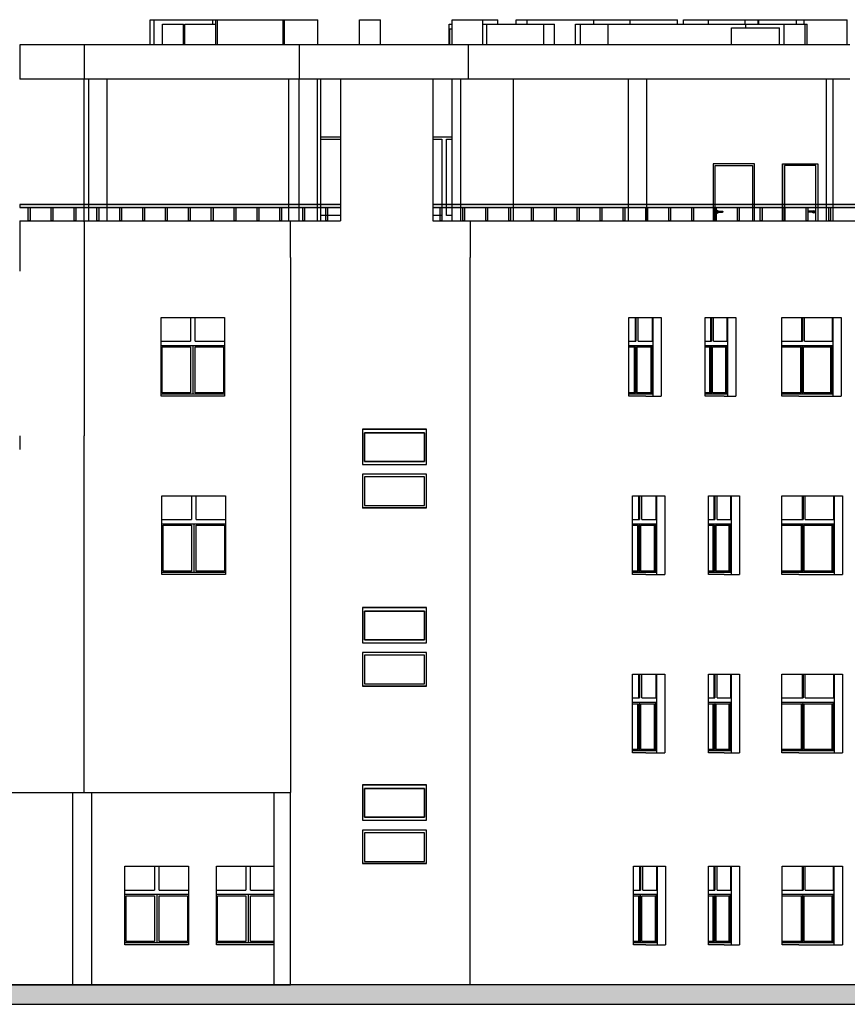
# Model space of a CAD drawing. Header units: millimetres. Extents: x -175445 to -20415, y -559200 to 231527.
# Tile 8 of 256: x -114693 to -96603, y -436860 to -415332. Entities that reach past the tile are written whole.
import ezdxf

# ---------------------------------------------------------------- set-up
doc = ezdxf.new("R2010")
doc.units = ezdxf.units.MM
doc.header["$MEASUREMENT"] = 0
for name, color, linetype in [('Linia', 7, 'Continuous'), ('Polilinia', 7, 'Continuous'), ('Wypełnienie', 7, 'Continuous')]:
    doc.layers.add(name, color=color, linetype=linetype)

msp = doc.modelspace()

# ---------------------------------------------------------------- hatches: boundary and pattern name
at = {"layer": 'Wypełnienie', "linetype": 'Continuous', "lineweight": 0}
h = msp.add_hatch(color=255, dxfattribs=at)
h.paths.add_polyline_path([(-84963.061, -419372.708), (-84963.061, -419441.602), (-105463.346, -419441.602), (-105463.346, -419372.708)])
h.paths.add_polyline_path([(-108182.547, -419372.708), (-108182.547, -419441.602), (-114691.112, -419441.602), (-114691.112, -419372.708)])
h.paths.add_polyline_path([(-107683.425, -419372.708), (-107683.425, -419441.602), (-108182.547, -419441.602), (-108182.547, -419372.708)])
h.paths.add_polyline_path([(-105663.425, -419372.708), (-105663.425, -419441.602), (-105463.346, -419441.602), (-105463.346, -419372.708)])
for points in [[(-114504.777, -419441.602), (-114467.198, -419441.602), (-114467.198, -419732.102), (-114504.777, -419732.102)], [(-114004.777, -419441.602), (-113967.198, -419441.602), (-113967.198, -419732.102), (-114004.777, -419732.102)], [(-113504.777, -419441.602), (-113467.198, -419441.602), (-113467.198, -419732.102), (-113504.777, -419732.102)], [(-113004.777, -419441.602), (-112967.198, -419441.602), (-112967.198, -419732.102), (-113004.777, -419732.102)], [(-112504.777, -419441.602), (-112467.198, -419441.602), (-112467.198, -419732.102), (-112504.777, -419732.102)], [(-112004.777, -419441.602), (-111967.198, -419441.602), (-111967.198, -419732.102), (-112004.777, -419732.102)], [(-111504.777, -419441.602), (-111467.198, -419441.602), (-111467.198, -419732.102), (-111504.777, -419732.102)], [(-111004.777, -419441.602), (-110967.198, -419441.602), (-110967.198, -419732.102), (-111004.777, -419732.102)], [(-110504.777, -419441.602), (-110467.198, -419441.602), (-110467.198, -419732.102), (-110504.777, -419732.102)], [(-110004.777, -419441.602), (-109967.198, -419441.602), (-109967.198, -419732.102), (-110004.777, -419732.102)], [(-109504.777, -419441.602), (-109467.198, -419441.602), (-109467.198, -419732.102), (-109504.777, -419732.102)], [(-109004.777, -419441.602), (-108967.198, -419441.602), (-108967.198, -419732.102), (-109004.777, -419732.102)], [(-108504.777, -419441.602), (-108467.198, -419441.602), (-108467.198, -419732.102), (-108504.777, -419732.102)], [(-108004.777, -419441.602), (-107967.198, -419441.602), (-107967.198, -419732.102), (-108004.777, -419732.102)], [(-105504.777, -419441.602), (-105467.198, -419441.602), (-105467.198, -419732.102), (-105504.777, -419732.102)], [(-105004.777, -419441.602), (-104967.198, -419441.602), (-104967.198, -419732.102), (-105004.777, -419732.102)], [(-104504.777, -419441.602), (-104467.198, -419441.602), (-104467.198, -419732.102), (-104504.777, -419732.102)], [(-104004.777, -419441.602), (-103967.198, -419441.602), (-103967.198, -419732.102), (-104004.777, -419732.102)], [(-103504.777, -419441.602), (-103467.198, -419441.602), (-103467.198, -419732.102), (-103504.777, -419732.102)], [(-103004.777, -419441.602), (-102967.198, -419441.602), (-102967.198, -419732.102), (-103004.777, -419732.102)], [(-102504.777, -419441.602), (-102467.198, -419441.602), (-102467.198, -419732.102), (-102504.777, -419732.102)], [(-102004.777, -419441.602), (-101967.198, -419441.602), (-101967.198, -419732.102), (-102004.777, -419732.102)], [(-101504.777, -419441.602), (-101467.198, -419441.602), (-101467.198, -419732.102), (-101504.777, -419732.102)], [(-101004.777, -419441.602), (-100967.198, -419441.602), (-100967.198, -419732.102), (-101004.777, -419732.102)], [(-100504.777, -419441.602), (-100467.198, -419441.602), (-100467.198, -419732.102), (-100504.777, -419732.102)], [(-100004.777, -419441.602), (-99967.198, -419441.602), (-99967.198, -419732.102), (-100004.777, -419732.102)], [(-99504.777, -419441.602), (-99467.198, -419441.602), (-99467.198, -419732.102), (-99504.777, -419732.102)], [(-99004.777, -419441.602), (-98967.198, -419441.602), (-98967.198, -419732.102), (-99004.777, -419732.102)], [(-98504.777, -419441.602), (-98467.198, -419441.602), (-98467.198, -419732.102), (-98504.777, -419732.102)], [(-98004.777, -419441.602), (-97967.198, -419441.602), (-97967.198, -419732.102), (-98004.777, -419732.102)], [(-97504.777, -419441.602), (-97467.198, -419441.602), (-97467.198, -419732.102), (-97504.777, -419732.102)], [(-97004.777, -419441.602), (-96967.198, -419441.602), (-96967.198, -419732.102), (-97004.777, -419732.102)]]:
    msp.add_hatch(color=255, dxfattribs=at).paths.add_polyline_path(points)
at = {"layer": 'Wypełnienie', "linetype": 'Continuous'}
msp.add_hatch(color=256, dxfattribs=at).paths.add_polyline_path([(-81370.094, -436432.102), (-136606.922, -436432.102), (-136606.922, -436860.399), (-81370.094, -436860.399)])

# ---------------------------------------------------------------- linework, layer by layer
at = {"layer": 'Linia'}
for p, q in [((-111844.459, -415882.102), (-111844.459, -415332.102)), ((-111844.459, -415332.102), (-111754.459, -415332.102)), ((-111754.459, -415882.102), (-111754.459, -415332.102)), ((-111754.459, -415332.102), (-110473.346, -415332.102)), ((-111573.346, -415882.102), (-111573.346, -415432.102)), ((-111573.346, -415432.102), (-111113.346, -415432.102)), ((-111113.346, -415882.102), (-111113.346, -415432.102)), ((-111083.346, -415882.102), (-111083.346, -415432.102)), ((-111083.346, -415432.102), (-110403.346, -415432.102)), ((-110473.346, -415432.102), (-110473.346, -415332.102)), ((-110473.346, -415332.102), (-110403.346, -415332.102)), ((-110403.346, -415882.102), (-110403.346, -415332.102)), ((-110403.346, -415332.102), (-110373.346, -415332.102)), ((-110373.346, -415882.102), (-110373.346, -415332.102)), ((-110373.346, -415332.102), (-108933.346, -415332.102)), ((-108933.346, -415882.102), (-108933.346, -415332.102)), ((-108933.346, -415332.102), (-108903.346, -415332.102)), ((-108903.346, -415882.102), (-108903.346, -415332.102)), ((-108903.346, -415332.102), (-108173.346, -415332.102)), ((-108173.346, -415882.102), (-108173.346, -415332.102)), ((-107263.346, -415882.102), (-107263.346, -415332.102)), ((-107263.346, -415332.102), (-106803.346, -415332.102)), ((-106803.346, -415882.102), (-106803.346, -415332.102)), ((-105303.346, -415882.102), (-105303.346, -415432.102)), ((-105303.346, -415432.102), (-105243.334, -415432.102)), ((-105243.334, -415882.102), (-105243.334, -415332.102)), ((-105243.334, -415332.102), (-104573.334, -415332.102)), ((-104573.334, -415882.102), (-104573.334, -415332.102)), ((-104573.334, -415332.102), (-104243.346, -415332.102)), ((-104573.334, -415432.102), (-104483.346, -415432.102)), ((-104483.346, -415882.102), (-104483.346, -415432.102)), ((-104483.346, -415432.102), (-103233.346, -415432.102)), ((-104243.346, -415432.102), (-104243.346, -415332.102)), ((-103843.346, -415432.102), (-103843.346, -415332.102)), ((-103843.346, -415332.102), (-103603.704, -415332.102)), ((-103603.704, -415432.102), (-103603.704, -415332.102)), ((-103603.704, -415332.102), (-102143.704, -415332.102)), ((-103233.346, -415882.102), (-103233.346, -415432.102)), ((-103233.346, -415432.102), (-103003.356, -415432.102)), ((-103003.356, -415882.102), (-103003.356, -415432.102)), ((-102543.346, -415882.102), (-102543.346, -415432.102)), ((-102543.346, -415432.102), (-102433.346, -415432.102)), ((-102433.346, -415882.102), (-102433.346, -415432.102)), ((-102433.346, -415432.102), (-101833.346, -415432.102)), ((-102143.704, -415332.102), (-101348.704, -415332.102)), ((-102143.704, -415432.102), (-102143.704, -415332.102)), ((-101833.346, -415882.102), (-101833.346, -415432.102)), ((-101833.346, -415432.102), (-98823.346, -415432.102)), ((-101348.704, -415432.102), (-101348.704, -415332.102)), ((-101348.704, -415332.102), (-100313.84, -415332.102)), ((-100313.84, -415432.102), (-100313.84, -415332.102)), ((-100183.346, -415432.102), (-100183.346, -415332.102)), ((-100183.346, -415332.102), (-99633.704, -415332.102)), ((-99633.704, -415432.102), (-99633.704, -415332.102)), ((-99633.704, -415332.102), (-98833.704, -415332.102)), ((-98833.704, -415332.102), (-98548.704, -415332.102)), ((-98833.704, -415432.102), (-98833.704, -415332.102)), ((-98823.346, -415512.102), (-98823.346, -415432.102)), ((-98823.346, -415432.102), (-97983.346, -415432.102)), ((-98548.704, -415432.102), (-98548.704, -415332.102)), ((-98548.704, -415332.102), (-98533.704, -415332.102)), ((-98533.704, -415332.102), (-97710.833, -415332.102)), ((-98533.704, -415432.102), (-98533.704, -415332.102)), ((-97983.346, -415882.102), (-97983.346, -415432.102)), ((-97983.346, -415432.102), (-97523.346, -415432.102)), ((-97710.833, -415432.102), (-97710.833, -415332.102)), ((-97710.833, -415332.102), (-97543.346, -415332.102)), ((-97543.346, -415432.102), (-97543.346, -415332.102)), ((-97543.346, -415332.102), (-96603.346, -415332.102)), ((-97523.346, -415882.102), (-97523.346, -415432.102)), ((-97523.346, -415432.102), (-97483.346, -415432.102)), ((-97483.346, -415882.102), (-97483.346, -415432.102)), ((-96603.346, -415882.102), (-96603.346, -415332.102)), ((-105293.346, -415882.102), (-105293.346, -415532.102)), ((-105293.346, -415532.102), (-105243.334, -415532.102)), ((-99133.346, -415882.102), (-99133.346, -415512.102)), ((-99133.346, -415512.102), (-98083.346, -415512.102)), ((-98083.346, -415882.102), (-98083.346, -415512.102)), ((-113283.346, -415882.102), (-114693.346, -415882.102)), ((-114693.346, -415882.102), (-114693.346, -416332.102)), ((-108587.385, -415882.102), (-113283.346, -415882.102)), ((-113283.346, -415882.102), (-113283.346, -416332.102)), ((-104893.419, -415882.102), (-108587.385, -415882.102)), ((-108587.385, -415882.102), (-108587.385, -416332.102)), ((-104574.691, -415882.102), (-104893.419, -415882.102)), ((-104893.419, -415882.102), (-104893.419, -416332.102)), ((-103945.596, -415882.102), (-104574.691, -415882.102)), ((-103324.911, -415882.102), (-103945.596, -415882.102)), ((-102712.684, -415882.102), (-103324.911, -415882.102)), ((-102108.961, -415882.102), (-102712.684, -415882.102)), ((-101513.788, -415882.102), (-102108.961, -415882.102)), ((-100927.212, -415882.102), (-101513.788, -415882.102)), ((-100349.276, -415882.102), (-100927.212, -415882.102)), ((-99780.024, -415882.102), (-100349.276, -415882.102)), ((-99219.502, -415882.102), (-99780.024, -415882.102)), ((-98667.75, -415882.102), (-99219.502, -415882.102)), ((-98124.811, -415882.102), (-98667.75, -415882.102)), ((-97590.727, -415882.102), (-98124.811, -415882.102)), ((-97065.539, -415882.102), (-97590.727, -415882.102)), ((-96549.286, -415882.102), (-97065.539, -415882.102)), ((-114693.346, -416332.102), (-114693.346, -416632.102)), ((-113283.346, -416332.102), (-113283.346, -416632.102)), ((-108587.385, -416332.102), (-108587.385, -416632.102)), ((-104893.419, -416332.102), (-104893.419, -416632.102)), ((-113283.346, -416632.102), (-114693.346, -416632.102)), ((-113283.346, -419752.102), (-113283.346, -416632.102)), ((-108587.385, -416632.102), (-113283.346, -416632.102)), ((-113182.547, -419732.102), (-113182.547, -416632.102)), ((-112782.547, -419732.102), (-112782.547, -416632.102)), ((-108813.371, -419732.102), (-108813.371, -416632.102)), ((-104893.419, -416632.102), (-108587.385, -416632.102)), ((-108582.547, -419732.102), (-108582.547, -416632.102)), ((-108182.547, -419732.102), (-108182.547, -416632.102)), ((-108113.371, -419732.102), (-108113.371, -416632.102)), ((-107683.425, -416632.102), (-107683.425, -419732.102)), ((-105663.425, -416632.102), (-105663.425, -419732.102)), ((-105243.371, -419732.102), (-105243.371, -416632.102)), ((-105049.544, -419732.102), (-105049.544, -416632.102)), ((-104574.691, -416632.102), (-104893.419, -416632.102)), ((-103945.596, -416632.102), (-104574.691, -416632.102)), ((-103324.911, -416632.102), (-103945.596, -416632.102)), ((-103899.544, -419732.102), (-103899.544, -416632.102)), ((-102712.684, -416632.102), (-103324.911, -416632.102)), ((-102108.961, -416632.102), (-102712.684, -416632.102)), ((-101513.788, -416632.102), (-102108.961, -416632.102)), ((-100927.212, -416632.102), (-101513.788, -416632.102)), ((-101382.547, -419732.102), (-101382.547, -416632.102)), ((-100982.547, -419732.102), (-100982.547, -416632.102)), ((-100349.276, -416632.102), (-100927.212, -416632.102)), ((-99780.024, -416632.102), (-100349.276, -416632.102)), ((-99219.502, -416632.102), (-99780.024, -416632.102)), ((-98667.75, -416632.102), (-99219.502, -416632.102)), ((-98124.811, -416632.102), (-98667.75, -416632.102)), ((-97590.727, -416632.102), (-98124.811, -416632.102)), ((-97065.539, -416632.102), (-97590.727, -416632.102)), ((-96549.286, -416632.102), (-97065.539, -416632.102)), ((-97057.002, -419732.102), (-97057.002, -416632.102)), ((-96914.947, -419732.102), (-96914.947, -416632.102)), ((-108113.371, -417892.102), (-107683.425, -417892.102)), ((-108113.371, -417942.102), (-107683.425, -417942.102)), ((-105663.425, -417892.102), (-105243.371, -417892.102)), ((-105663.425, -417942.102), (-105463.346, -417942.102)), ((-105463.346, -417942.102), (-105463.346, -419612.102)), ((-105363.346, -419612.102), (-105363.346, -417942.102)), ((-105363.346, -417942.102), (-105243.371, -417942.102)), ((-99533.346, -418482.102), (-99533.346, -419732.102)), ((-98633.346, -418482.102), (-99533.346, -418482.102)), ((-98633.346, -419732.102), (-98633.346, -418482.102)), ((-98018.038, -418522.102), (-98018.038, -418482.102)), ((-98018.038, -418482.102), (-97248.038, -418482.102)), ((-98018.038, -418482.102), (-98018.038, -419732.102)), ((-97248.038, -418482.102), (-97248.038, -418522.102)), ((-99493.346, -419732.102), (-99493.346, -418522.102)), ((-99493.346, -418522.102), (-98673.346, -418522.102)), ((-98673.346, -418522.102), (-98673.346, -419732.102)), ((-98018.038, -419732.102), (-98018.038, -418522.102)), ((-97288.038, -418522.102), (-97978.038, -418522.102)), ((-97978.038, -418522.102), (-97978.038, -419732.102)), ((-97288.038, -419732.102), (-97288.038, -418522.102)), ((-97248.038, -418522.102), (-97248.038, -419732.102)), ((-99466.728, -419518.602), (-99470.346, -419532.102)), ((-99470.346, -419532.102), (-99466.728, -419545.602)), ((-99456.846, -419508.719), (-99466.728, -419518.602)), ((-99466.728, -419545.602), (-99456.846, -419555.484)), ((-99443.346, -419505.102), (-99456.846, -419508.719)), ((-99456.846, -419555.484), (-99443.346, -419559.102)), ((-99450.417, -419525.031), (-99453.346, -419532.102)), ((-99453.346, -419532.102), (-99450.417, -419539.173)), ((-99448.865, -419525.031), (-99451.624, -419532.102)), ((-99451.624, -419532.102), (-99448.865, -419539.173)), ((-99443.346, -419522.102), (-99450.417, -419525.031)), ((-99450.417, -419539.173), (-99443.346, -419542.102)), ((-99444.05, -419525.031), (-99446.162, -419532.102)), ((-99446.162, -419532.102), (-99444.05, -419539.173)), ((-99429.846, -419508.719), (-99443.346, -419505.102)), ((-99443.346, -419522.102), (-99442.204, -419522.102)), ((-99443.346, -419542.102), (-99442.204, -419542.102)), ((-99443.346, -419559.102), (-99429.846, -419555.484)), ((-99442.204, -419522.102), (-99438.952, -419522.102)), ((-99442.204, -419542.102), (-99438.952, -419542.102)), ((-99438.952, -419522.102), (-99434.086, -419522.102)), ((-99438.952, -419542.102), (-99434.086, -419542.102)), ((-99436.845, -419525.031), (-99437.988, -419532.102)), ((-99437.988, -419532.102), (-99436.845, -419539.173)), ((-99434.086, -419522.102), (-99428.346, -419522.102)), ((-99434.086, -419542.102), (-99428.346, -419542.102)), ((-99419.963, -419518.602), (-99429.846, -419508.719)), ((-99429.846, -419555.484), (-99419.963, -419545.602)), ((-99428.346, -419522.102), (-99348.346, -419522.102)), ((-99428.346, -419542.102), (-99348.346, -419542.102)), ((-99419.025, -419522.102), (-99419.963, -419518.602)), ((-99419.963, -419545.602), (-99419.025, -419542.102)), ((-99348.346, -419522.102), (-99342.606, -419522.102)), ((-99348.346, -419542.102), (-99342.606, -419542.102)), ((-99342.606, -419522.102), (-99337.739, -419522.102)), ((-99342.606, -419542.102), (-99337.739, -419542.102)), ((-99339.847, -419525.031), (-99338.704, -419532.102)), ((-99338.704, -419532.102), (-99339.847, -419539.173)), ((-99337.739, -419522.102), (-99334.488, -419522.102)), ((-99337.739, -419542.102), (-99334.488, -419542.102)), ((-99334.488, -419522.102), (-99333.346, -419522.102)), ((-99334.488, -419542.102), (-99333.346, -419542.102)), ((-99333.346, -419522.102), (-99326.275, -419525.031)), ((-99326.275, -419539.173), (-99333.346, -419542.102)), ((-99332.641, -419525.031), (-99330.53, -419532.102)), ((-99330.53, -419532.102), (-99332.641, -419539.173)), ((-99327.827, -419525.031), (-99325.068, -419532.102)), ((-99325.068, -419532.102), (-99327.827, -419539.173)), ((-99326.275, -419525.031), (-99323.346, -419532.102)), ((-99323.346, -419532.102), (-99326.275, -419539.173)), ((-97455.109, -419525.031), (-97458.038, -419532.102)), ((-97458.038, -419532.102), (-97455.109, -419539.173)), ((-97453.557, -419525.031), (-97456.316, -419532.102)), ((-97456.316, -419532.102), (-97453.557, -419539.173)), ((-97448.038, -419522.102), (-97455.109, -419525.031)), ((-97455.109, -419539.173), (-97448.038, -419542.102)), ((-97448.743, -419525.031), (-97450.855, -419532.102)), ((-97450.855, -419532.102), (-97448.743, -419539.173)), ((-97446.897, -419522.102), (-97448.038, -419522.102)), ((-97446.897, -419542.102), (-97448.038, -419542.102)), ((-97443.645, -419522.102), (-97446.897, -419522.102)), ((-97443.645, -419542.102), (-97446.897, -419542.102)), ((-97438.779, -419522.102), (-97443.645, -419522.102)), ((-97438.779, -419542.102), (-97443.645, -419542.102)), ((-97441.538, -419525.031), (-97442.68, -419532.102)), ((-97442.68, -419532.102), (-97441.538, -419539.173)), ((-97433.038, -419522.102), (-97438.779, -419522.102)), ((-97433.038, -419542.102), (-97438.779, -419542.102)), ((-97353.038, -419522.102), (-97433.038, -419522.102)), ((-97353.038, -419542.102), (-97433.038, -419542.102)), ((-97362.359, -419522.102), (-97361.421, -419518.602)), ((-97361.421, -419545.602), (-97362.359, -419542.102)), ((-97361.421, -419518.602), (-97351.538, -419508.719)), ((-97351.538, -419555.484), (-97361.421, -419545.602)), ((-97347.298, -419522.102), (-97353.038, -419522.102)), ((-97347.298, -419542.102), (-97353.038, -419542.102)), ((-97351.538, -419508.719), (-97338.038, -419505.102)), ((-97338.038, -419559.102), (-97351.538, -419555.484)), ((-97342.432, -419522.102), (-97347.298, -419522.102)), ((-97342.432, -419542.102), (-97347.298, -419542.102)), ((-97344.539, -419525.031), (-97343.396, -419532.102)), ((-97343.396, -419532.102), (-97344.539, -419539.173)), ((-97339.18, -419522.102), (-97342.432, -419522.102)), ((-97339.18, -419542.102), (-97342.432, -419542.102)), ((-97338.038, -419522.102), (-97339.18, -419522.102)), ((-97338.038, -419542.102), (-97339.18, -419542.102)), ((-97338.038, -419505.102), (-97324.538, -419508.719)), ((-97338.038, -419522.102), (-97330.967, -419525.031)), ((-97330.967, -419539.173), (-97338.038, -419542.102)), ((-97324.538, -419555.484), (-97338.038, -419559.102)), ((-97337.334, -419525.031), (-97335.222, -419532.102)), ((-97335.222, -419532.102), (-97337.334, -419539.173)), ((-97332.519, -419525.031), (-97329.76, -419532.102)), ((-97329.76, -419532.102), (-97332.519, -419539.173)), ((-97330.967, -419525.031), (-97328.038, -419532.102)), ((-97328.038, -419532.102), (-97330.967, -419539.173)), ((-97324.538, -419508.719), (-97314.656, -419518.602)), ((-97314.656, -419545.602), (-97324.538, -419555.484)), ((-97314.656, -419518.602), (-97311.038, -419532.102)), ((-97311.038, -419532.102), (-97314.656, -419545.602)), ((-114693.346, -419732.102), (-114693.346, -420532.102)), ((-114693.346, -419732.102), (-107683.425, -419732.102)), ((-113283.346, -419752.102), (-113283.346, -420532.102)), ((-108773.425, -420532.102), (-108773.425, -419752.102)), ((-107683.425, -419612.102), (-108113.371, -419612.102)), ((-105463.346, -419612.102), (-105663.425, -419612.102)), ((-105663.425, -419732.102), (-96114.739, -419732.102)), ((-105243.371, -419612.102), (-105363.346, -419612.102)), ((-104847.859, -419752.102), (-104847.859, -420532.102)), ((-114693.346, -420532.102), (-114693.346, -420832.102)), ((-113283.385, -420532.102), (-113283.385, -424432.102)), ((-113283.346, -420532.102), (-113283.346, -420832.102)), ((-108773.425, -420532.102), (-108773.425, -424432.102)), ((-104847.79, -424432.102), (-104847.79, -420532.102)), ((-111603.385, -423562.102), (-111603.385, -421842.102)), ((-111603.385, -421842.102), (-110213.385, -421842.102)), ((-110958.385, -421842.102), (-110958.385, -422362.102)), ((-110858.385, -422362.102), (-110858.385, -421842.102)), ((-110213.385, -421842.102), (-110213.385, -423562.102)), ((-101377.281, -423562.102), (-101377.281, -421842.102)), ((-101377.281, -421842.102), (-101003.733, -421842.102)), ((-101236.35, -422362.102), (-101236.35, -421842.102)), ((-101223.437, -421842.102), (-101223.437, -422362.102)), ((-101172.559, -422362.102), (-101172.559, -421842.102)), ((-101003.733, -421842.102), (-100673.794, -421842.102)), ((-100859.857, -422362.102), (-100859.857, -421842.102)), ((-100846.944, -422362.102), (-100846.944, -421842.102)), ((-100846.762, -423562.102), (-100846.762, -421842.102)), ((-100673.794, -421842.102), (-100673.794, -423562.102)), ((-99710.25, -423562.102), (-99710.25, -421842.102)), ((-99710.25, -421842.102), (-99292.08, -421842.102)), ((-99586.262, -422362.102), (-99586.262, -421842.102)), ((-99573.16, -421842.102), (-99573.16, -422362.102)), ((-99524.474, -422362.102), (-99524.474, -421842.102)), ((-99292.08, -421842.102), (-99037.257, -421842.102)), ((-99225.983, -422362.102), (-99225.983, -421842.102)), ((-99212.881, -422362.102), (-99212.881, -421842.102)), ((-99212.707, -423562.102), (-99212.707, -421842.102)), ((-99037.257, -421842.102), (-99037.257, -423562.102)), ((-98033.499, -423562.102), (-98033.499, -421842.102)), ((-98033.499, -421842.102), (-97659.312, -421842.102)), ((-97659.312, -421842.102), (-97132.781, -421842.102)), ((-97599.532, -422362.102), (-97599.532, -421842.102)), ((-97586.202, -421842.102), (-97586.202, -422362.102)), ((-97540.346, -422362.102), (-97540.346, -421842.102)), ((-97132.781, -421842.102), (-96736.149, -421842.102)), ((-96929.28, -422362.102), (-96929.28, -421842.102)), ((-96915.95, -422362.102), (-96915.95, -421842.102)), ((-96915.66, -423562.102), (-96915.66, -421842.102)), ((-96736.149, -421842.102), (-96736.149, -423562.102)), ((-111603.385, -422362.102), (-110958.385, -422362.102)), ((-110858.385, -422362.102), (-110213.385, -422362.102)), ((-101377.281, -422362.102), (-101223.437, -422362.102)), ((-101172.559, -422362.102), (-100846.944, -422362.102)), ((-99710.25, -422362.102), (-99573.16, -422362.102)), ((-99524.474, -422362.102), (-99212.881, -422362.102)), ((-98033.499, -422362.102), (-97586.202, -422362.102)), ((-97540.346, -422362.102), (-96915.95, -422362.102)), ((-110213.385, -422462.102), (-111603.385, -422462.102)), ((-111578.385, -423487.102), (-111578.385, -422487.102)), ((-111578.385, -422487.102), (-110958.385, -422487.102)), ((-110958.385, -422487.102), (-110958.385, -423487.102)), ((-110908.385, -422462.102), (-110908.385, -422487.102)), ((-110908.385, -422487.102), (-110908.385, -423487.102)), ((-110858.385, -423487.102), (-110858.385, -422487.102)), ((-110858.385, -422487.102), (-110238.385, -422487.102)), ((-110238.385, -422487.102), (-110238.385, -423487.102)), ((-100846.944, -422462.102), (-101377.281, -422462.102)), ((-101377.281, -422487.102), (-101244.959, -422487.102)), ((-101257.873, -423487.102), (-101257.873, -422487.102)), ((-101244.959, -422487.102), (-101244.959, -423487.102)), ((-101219.521, -422487.102), (-101219.521, -422462.102)), ((-101219.521, -423487.102), (-101219.521, -422487.102)), ((-101194.082, -423487.102), (-101194.082, -422487.102)), ((-101194.082, -422487.102), (-100881.186, -422487.102)), ((-100894.099, -423487.102), (-100894.099, -422487.102)), ((-100881.186, -422487.102), (-100881.186, -423487.102)), ((-100868.466, -423512.102), (-100868.466, -422462.102)), ((-100846.944, -423512.102), (-100846.944, -422462.102)), ((-99212.881, -422462.102), (-99710.25, -422462.102)), ((-99710.25, -422487.102), (-99594.997, -422487.102)), ((-99608.099, -423487.102), (-99608.099, -422487.102)), ((-99594.997, -422487.102), (-99594.997, -423487.102)), ((-99570.654, -422487.102), (-99570.654, -422462.102)), ((-99570.654, -423487.102), (-99570.654, -422487.102)), ((-99546.311, -423487.102), (-99546.311, -422487.102)), ((-99546.311, -422487.102), (-99246.889, -422487.102)), ((-99259.992, -423487.102), (-99259.992, -422487.102)), ((-99246.889, -422487.102), (-99246.889, -423487.102)), ((-99234.718, -423512.102), (-99234.718, -422462.102)), ((-99212.881, -423512.102), (-99212.881, -422462.102)), ((-96915.95, -422462.102), (-98033.499, -422462.102)), ((-98033.499, -422487.102), (-97608.418, -422487.102)), ((-97621.748, -423487.102), (-97621.748, -422487.102)), ((-97608.418, -422487.102), (-97608.418, -423487.102)), ((-97585.49, -422487.102), (-97585.49, -422462.102)), ((-97585.49, -423487.102), (-97585.49, -422487.102)), ((-97562.562, -423487.102), (-97562.562, -422487.102)), ((-97562.562, -422487.102), (-96949.63, -422487.102)), ((-96962.96, -423487.102), (-96962.96, -422487.102)), ((-96949.63, -422487.102), (-96949.63, -423487.102)), ((-96938.166, -423512.102), (-96938.166, -422462.102)), ((-96915.95, -423512.102), (-96915.95, -422462.102)), ((-111603.385, -423512.102), (-110213.385, -423512.102)), ((-110213.385, -423562.102), (-111603.385, -423562.102)), ((-110958.385, -423487.102), (-111578.385, -423487.102)), ((-110908.385, -423487.102), (-110908.385, -423512.102)), ((-110238.385, -423487.102), (-110858.385, -423487.102)), ((-101244.959, -423487.102), (-101377.281, -423487.102)), ((-101377.281, -423512.102), (-100846.944, -423512.102)), ((-101003.733, -423562.102), (-101377.281, -423562.102)), ((-101219.521, -423512.102), (-101219.521, -423487.102)), ((-100881.186, -423487.102), (-101194.082, -423487.102)), ((-101003.733, -423562.102), (-100673.794, -423562.102)), ((-99594.997, -423487.102), (-99710.25, -423487.102)), ((-99710.25, -423512.102), (-99212.881, -423512.102)), ((-99292.08, -423562.102), (-99710.25, -423562.102)), ((-99570.654, -423512.102), (-99570.654, -423487.102)), ((-99246.889, -423487.102), (-99546.311, -423487.102)), ((-99292.08, -423562.102), (-99037.257, -423562.102)), ((-97608.418, -423487.102), (-98033.499, -423487.102)), ((-98033.499, -423512.102), (-96915.95, -423512.102)), ((-97659.312, -423562.102), (-98033.499, -423562.102)), ((-97659.312, -423562.102), (-97132.781, -423562.102)), ((-97585.49, -423512.102), (-97585.49, -423487.102)), ((-96949.63, -423487.102), (-97562.562, -423487.102)), ((-97132.781, -423562.102), (-96736.149, -423562.102)), ((-107203.385, -424282.102), (-105803.385, -424282.102)), ((-114693.346, -424432.102), (-114693.346, -424732.102)), ((-113283.385, -428332.102), (-113283.385, -424432.102)), ((-108773.425, -424432.102), (-108773.425, -424732.102)), ((-105844.512, -424362.983), (-107157.016, -424362.983)), ((-107157.016, -424362.983), (-107157.016, -424990.244)), ((-105844.512, -424990.244), (-105844.512, -424362.983)), ((-104848.041, -424432.102), (-104848.208, -424432.102)), ((-104847.79, -424432.102), (-104848.041, -424432.102)), ((-104847.79, -428332.102), (-104847.79, -424432.102)), ((-108773.425, -424732.102), (-108773.425, -428332.102)), ((-104859.828, -424732.102), (-104860.064, -424732.102)), ((-107157.016, -424990.244), (-105844.512, -424990.244)), ((-105844.512, -425327.595), (-107157.016, -425327.595)), ((-107157.016, -425327.595), (-107157.016, -425954.856)), ((-105844.512, -425954.856), (-105844.512, -425327.595)), ((-111583.385, -427462.102), (-111583.385, -425742.102)), ((-111583.385, -425742.102), (-110193.385, -425742.102)), ((-110938.385, -425742.102), (-110938.385, -426262.102)), ((-110838.385, -426262.102), (-110838.385, -425742.102)), ((-110193.385, -425742.102), (-110193.385, -427462.102)), ((-101297.062, -427462.102), (-101297.062, -425742.102)), ((-101297.062, -425742.102), (-101003.733, -425742.102)), ((-101156.841, -426262.102), (-101156.841, -425742.102)), ((-101143.918, -425742.102), (-101143.918, -426262.102)), ((-101093.144, -426262.102), (-101093.144, -425742.102)), ((-101003.733, -425742.102), (-100594.752, -425742.102)), ((-100781.108, -426262.102), (-100781.108, -425742.102)), ((-100768.185, -426262.102), (-100768.185, -425742.102)), ((-100768.004, -427462.102), (-100768.004, -425742.102)), ((-100594.752, -425742.102), (-100594.752, -427462.102)), ((-99633.916, -427462.102), (-99633.916, -425742.102)), ((-99633.916, -425742.102), (-99292.08, -425742.102)), ((-99510.508, -426262.102), (-99510.508, -425742.102)), ((-99497.398, -425742.102), (-99497.398, -426262.102)), ((-99448.815, -426262.102), (-99448.815, -425742.102)), ((-99292.08, -425742.102), (-98962.114, -425742.102)), ((-99150.997, -426262.102), (-99150.997, -425742.102)), ((-99137.886, -426262.102), (-99137.886, -425742.102)), ((-99137.712, -427462.102), (-99137.712, -425742.102)), ((-98962.114, -425742.102), (-98962.114, -427462.102)), ((-98033.505, -427462.102), (-98033.505, -425742.102)), ((-98033.505, -425742.102), (-97659.312, -425742.102)), ((-97659.312, -425742.102), (-97132.781, -425742.102)), ((-97584.562, -426262.102), (-97584.562, -425742.102)), ((-97571.231, -425742.102), (-97571.231, -426262.102)), ((-97525.397, -426262.102), (-97525.397, -425742.102)), ((-97132.781, -425742.102), (-96706.001, -425742.102)), ((-96899.35, -426262.102), (-96899.35, -425742.102)), ((-96886.019, -426262.102), (-96886.019, -425742.102)), ((-96885.724, -427462.102), (-96885.724, -425742.102)), ((-96706.001, -425742.102), (-96706.001, -427462.102)), ((-105807.785, -426002.102), (-107207.785, -426002.102)), ((-105803.385, -426002.102), (-107203.385, -426002.102)), ((-107157.016, -425954.856), (-105844.512, -425954.856)), ((-111583.385, -426262.102), (-110938.385, -426262.102)), ((-110193.385, -426362.102), (-111583.385, -426362.102)), ((-111558.385, -427387.102), (-111558.385, -426387.102)), ((-111558.385, -426387.102), (-110938.385, -426387.102)), ((-110938.385, -426387.102), (-110938.385, -427387.102)), ((-110888.385, -426362.102), (-110888.385, -426387.102)), ((-110888.385, -426387.102), (-110888.385, -427387.102)), ((-110838.385, -426262.102), (-110193.385, -426262.102)), ((-110838.385, -427387.102), (-110838.385, -426387.102)), ((-110838.385, -426387.102), (-110218.385, -426387.102)), ((-110218.385, -426387.102), (-110218.385, -427387.102)), ((-101297.062, -426262.102), (-101143.918, -426262.102)), ((-100768.185, -426362.102), (-101297.062, -426362.102)), ((-101297.062, -426387.102), (-101165.456, -426387.102)), ((-101178.378, -427387.102), (-101178.378, -426387.102)), ((-101165.456, -426387.102), (-101165.456, -427387.102)), ((-101140.069, -426387.102), (-101140.069, -426362.102)), ((-101140.069, -427387.102), (-101140.069, -426387.102)), ((-101114.681, -427387.102), (-101114.681, -426387.102)), ((-101114.681, -426387.102), (-100802.417, -426387.102)), ((-101093.144, -426262.102), (-100768.185, -426262.102)), ((-100815.339, -427387.102), (-100815.339, -426387.102)), ((-100802.417, -426387.102), (-100802.417, -427387.102)), ((-100789.723, -427412.102), (-100789.723, -426362.102)), ((-100768.185, -427412.102), (-100768.185, -426362.102)), ((-99633.916, -426262.102), (-99497.398, -426262.102)), ((-99137.886, -426362.102), (-99633.916, -426362.102)), ((-99633.916, -426387.102), (-99519.249, -426387.102)), ((-99532.36, -427387.102), (-99532.36, -426387.102)), ((-99519.249, -426387.102), (-99519.249, -427387.102)), ((-99494.958, -426387.102), (-99494.958, -426362.102)), ((-99494.958, -427387.102), (-99494.958, -426387.102)), ((-99470.666, -427387.102), (-99470.666, -426387.102)), ((-99470.666, -426387.102), (-99171.883, -426387.102)), ((-99448.815, -426262.102), (-99137.886, -426262.102)), ((-99184.994, -427387.102), (-99184.994, -426387.102)), ((-99171.883, -426387.102), (-99171.883, -427387.102)), ((-99159.738, -427412.102), (-99159.738, -426362.102)), ((-99137.886, -427412.102), (-99137.886, -426362.102)), ((-98033.505, -426262.102), (-97571.231, -426262.102)), ((-96886.019, -426362.102), (-98033.505, -426362.102)), ((-98033.505, -426387.102), (-97593.45, -426387.102)), ((-97606.782, -427387.102), (-97606.782, -426387.102)), ((-97593.45, -426387.102), (-97593.45, -427387.102)), ((-97570.533, -426387.102), (-97570.533, -426362.102)), ((-97570.533, -427387.102), (-97570.533, -426387.102)), ((-97547.616, -427387.102), (-97547.616, -426387.102)), ((-97547.616, -426387.102), (-96919.697, -426387.102)), ((-97525.397, -426262.102), (-96886.019, -426262.102)), ((-96933.028, -427387.102), (-96933.028, -426387.102)), ((-96919.697, -426387.102), (-96919.697, -427387.102)), ((-96908.238, -427412.102), (-96908.238, -426362.102)), ((-96886.019, -427412.102), (-96886.019, -426362.102)), ((-111583.385, -427412.102), (-110193.385, -427412.102)), ((-110193.385, -427462.102), (-111583.385, -427462.102)), ((-110938.385, -427387.102), (-111558.385, -427387.102)), ((-110888.385, -427387.102), (-110888.385, -427412.102)), ((-110218.385, -427387.102), (-110838.385, -427387.102)), ((-101165.456, -427387.102), (-101297.062, -427387.102)), ((-101297.062, -427412.102), (-100768.185, -427412.102)), ((-101003.733, -427462.102), (-101297.062, -427462.102)), ((-101140.069, -427412.102), (-101140.069, -427387.102)), ((-100802.417, -427387.102), (-101114.681, -427387.102)), ((-101003.733, -427462.102), (-100594.752, -427462.102)), ((-99519.249, -427387.102), (-99633.916, -427387.102)), ((-99633.916, -427412.102), (-99137.886, -427412.102)), ((-99292.08, -427462.102), (-99633.916, -427462.102)), ((-99494.958, -427412.102), (-99494.958, -427387.102)), ((-99171.883, -427387.102), (-99470.666, -427387.102)), ((-99292.08, -427462.102), (-98962.114, -427462.102)), ((-97593.45, -427387.102), (-98033.505, -427387.102)), ((-98033.505, -427412.102), (-96886.019, -427412.102)), ((-97659.312, -427462.102), (-98033.505, -427462.102)), ((-97659.312, -427462.102), (-97132.781, -427462.102)), ((-97570.533, -427412.102), (-97570.533, -427387.102)), ((-96919.697, -427387.102), (-97547.616, -427387.102)), ((-97132.781, -427462.102), (-96706.001, -427462.102)), ((-107203.385, -428182.102), (-105803.385, -428182.102)), ((-113283.385, -432232.102), (-113283.385, -428332.102)), ((-108773.425, -428332.102), (-108773.425, -428632.102)), ((-105844.512, -428262.983), (-107157.016, -428262.983)), ((-107157.016, -428262.983), (-107157.016, -428890.244)), ((-105844.512, -428890.244), (-105844.512, -428262.983)), ((-104859.828, -428332.102), (-104860.064, -428332.102)), ((-104848.041, -428332.102), (-104848.208, -428332.102)), ((-104847.79, -428332.102), (-104848.041, -428332.102)), ((-104847.79, -432232.102), (-104847.79, -428332.102)), ((-108773.425, -428632.102), (-108773.425, -432232.102)), ((-104859.828, -428632.102), (-104860.064, -428632.102)), ((-107157.016, -428890.244), (-105844.512, -428890.244)), ((-105844.512, -429227.595), (-107157.016, -429227.595)), ((-107157.016, -429227.595), (-107157.016, -429854.856)), ((-105844.512, -429854.856), (-105844.512, -429227.595)), ((-101297.062, -431362.102), (-101297.062, -429642.102)), ((-101297.062, -429642.102), (-101003.733, -429642.102)), ((-101156.841, -430162.102), (-101156.841, -429642.102)), ((-101143.918, -429642.102), (-101143.918, -430162.102)), ((-101093.144, -430162.102), (-101093.144, -429642.102)), ((-101003.733, -429642.102), (-100594.752, -429642.102)), ((-100781.108, -430162.102), (-100781.108, -429642.102)), ((-100768.185, -430162.102), (-100768.185, -429642.102)), ((-100768.004, -431362.102), (-100768.004, -429642.102)), ((-100594.752, -429642.102), (-100594.752, -431362.102)), ((-99633.916, -431362.102), (-99633.916, -429642.102)), ((-99633.916, -429642.102), (-99292.08, -429642.102)), ((-99510.508, -430162.102), (-99510.508, -429642.102)), ((-99497.398, -429642.102), (-99497.398, -430162.102)), ((-99448.815, -430162.102), (-99448.815, -429642.102)), ((-99292.08, -429642.102), (-98962.114, -429642.102)), ((-99150.997, -430162.102), (-99150.997, -429642.102)), ((-99137.886, -430162.102), (-99137.886, -429642.102)), ((-99137.712, -431362.102), (-99137.712, -429642.102)), ((-98962.114, -429642.102), (-98962.114, -431362.102)), ((-98033.505, -431362.102), (-98033.505, -429642.102)), ((-98033.505, -429642.102), (-97659.312, -429642.102)), ((-97659.312, -429642.102), (-97132.781, -429642.102)), ((-97584.562, -430162.102), (-97584.562, -429642.102)), ((-97571.231, -429642.102), (-97571.231, -430162.102)), ((-97525.397, -430162.102), (-97525.397, -429642.102)), ((-97132.781, -429642.102), (-96706.001, -429642.102)), ((-96899.35, -430162.102), (-96899.35, -429642.102)), ((-96886.019, -430162.102), (-96886.019, -429642.102)), ((-96885.724, -431362.102), (-96885.724, -429642.102)), ((-96706.001, -429642.102), (-96706.001, -431362.102)), ((-105803.385, -429902.102), (-107203.385, -429902.102)), ((-105803.385, -429902.102), (-107203.385, -429902.102)), ((-107157.016, -429854.856), (-105844.512, -429854.856)), ((-101297.062, -430162.102), (-101143.918, -430162.102)), ((-100768.185, -430262.102), (-101297.062, -430262.102)), ((-101297.062, -430287.102), (-101165.456, -430287.102)), ((-101178.378, -431287.102), (-101178.378, -430287.102)), ((-101165.456, -430287.102), (-101165.456, -431287.102)), ((-101140.069, -430287.102), (-101140.069, -430262.102)), ((-101140.069, -431287.102), (-101140.069, -430287.102)), ((-101114.681, -431287.102), (-101114.681, -430287.102)), ((-101114.681, -430287.102), (-100802.417, -430287.102)), ((-101093.144, -430162.102), (-100768.185, -430162.102)), ((-100815.339, -431287.102), (-100815.339, -430287.102)), ((-100802.417, -430287.102), (-100802.417, -431287.102)), ((-100789.723, -431312.102), (-100789.723, -430262.102)), ((-100768.185, -431312.102), (-100768.185, -430262.102)), ((-99633.916, -430162.102), (-99497.398, -430162.102)), ((-99137.886, -430262.102), (-99633.916, -430262.102)), ((-99633.916, -430287.102), (-99519.249, -430287.102)), ((-99532.36, -431287.102), (-99532.36, -430287.102)), ((-99519.249, -430287.102), (-99519.249, -431287.102)), ((-99494.958, -430287.102), (-99494.958, -430262.102)), ((-99494.958, -431287.102), (-99494.958, -430287.102)), ((-99470.666, -431287.102), (-99470.666, -430287.102)), ((-99470.666, -430287.102), (-99171.883, -430287.102)), ((-99448.815, -430162.102), (-99137.886, -430162.102)), ((-99184.994, -431287.102), (-99184.994, -430287.102)), ((-99171.883, -430287.102), (-99171.883, -431287.102)), ((-99159.738, -431312.102), (-99159.738, -430262.102)), ((-99137.886, -431312.102), (-99137.886, -430262.102)), ((-98033.505, -430162.102), (-97571.231, -430162.102)), ((-96886.019, -430262.102), (-98033.505, -430262.102)), ((-98033.505, -430287.102), (-97593.45, -430287.102)), ((-97606.782, -431287.102), (-97606.782, -430287.102)), ((-97593.45, -430287.102), (-97593.45, -431287.102)), ((-97570.533, -430287.102), (-97570.533, -430262.102)), ((-97570.533, -431287.102), (-97570.533, -430287.102)), ((-97547.616, -431287.102), (-97547.616, -430287.102)), ((-97547.616, -430287.102), (-96919.697, -430287.102)), ((-97525.397, -430162.102), (-96886.019, -430162.102)), ((-96933.028, -431287.102), (-96933.028, -430287.102)), ((-96919.697, -430287.102), (-96919.697, -431287.102)), ((-96908.238, -431312.102), (-96908.238, -430262.102)), ((-96886.019, -431312.102), (-96886.019, -430262.102)), ((-101165.456, -431287.102), (-101297.062, -431287.102)), ((-101297.062, -431312.102), (-100768.185, -431312.102)), ((-101003.733, -431362.102), (-101297.062, -431362.102)), ((-101140.069, -431312.102), (-101140.069, -431287.102)), ((-100802.417, -431287.102), (-101114.681, -431287.102)), ((-101003.733, -431362.102), (-100594.752, -431362.102)), ((-99519.249, -431287.102), (-99633.916, -431287.102)), ((-99633.916, -431312.102), (-99137.886, -431312.102)), ((-99292.08, -431362.102), (-99633.916, -431362.102)), ((-99494.958, -431312.102), (-99494.958, -431287.102)), ((-99171.883, -431287.102), (-99470.666, -431287.102)), ((-99292.08, -431362.102), (-98962.114, -431362.102)), ((-97593.45, -431287.102), (-98033.505, -431287.102)), ((-98033.505, -431312.102), (-96886.019, -431312.102)), ((-97659.312, -431362.102), (-98033.505, -431362.102)), ((-97659.312, -431362.102), (-97132.781, -431362.102)), ((-97570.533, -431312.102), (-97570.533, -431287.102)), ((-96919.697, -431287.102), (-97547.616, -431287.102)), ((-97132.781, -431362.102), (-96706.001, -431362.102)), ((-107203.385, -432062.102), (-105803.385, -432062.102)), ((-115703.385, -432232.102), (-113533.404, -432232.102)), ((-113533.404, -432232.102), (-113113.404, -432232.102)), ((-113533.404, -436432.102), (-113533.404, -432232.102)), ((-113113.404, -436432.102), (-113113.404, -432232.102)), ((-113113.404, -432232.102), (-109133.425, -432232.102)), ((-109133.425, -432232.102), (-108773.425, -432232.102)), ((-109133.425, -436432.102), (-109133.425, -432232.102)), ((-108773.425, -432532.102), (-108773.425, -432232.102)), ((-105844.512, -432142.983), (-107157.016, -432142.983)), ((-107157.016, -432142.983), (-107157.016, -432770.244)), ((-105844.512, -432770.244), (-105844.512, -432142.983)), ((-104848.208, -432232.102), (-104848.041, -432232.102)), ((-104847.79, -432232.102), (-104848.041, -432232.102)), ((-104848.041, -432532.102), (-104848.041, -432232.102)), ((-104847.79, -436432.102), (-104847.79, -432232.102)), ((-108773.425, -436432.102), (-108773.425, -432532.102)), ((-104848.041, -432532.102), (-104847.79, -432532.102)), ((-107157.016, -432770.244), (-105844.512, -432770.244)), ((-105844.512, -433107.595), (-107157.016, -433107.595)), ((-107157.016, -433107.595), (-107157.016, -433734.856)), ((-105844.512, -433734.856), (-105844.512, -433107.595)), ((-105803.385, -433782.102), (-107203.385, -433782.102)), ((-107157.016, -433734.856), (-105844.512, -433734.856)), ((-112393.404, -433842.102), (-111003.404, -433842.102)), ((-112393.404, -435562.102), (-112393.404, -433842.102)), ((-111748.404, -433842.102), (-111748.404, -434362.102)), ((-111648.404, -434362.102), (-111648.404, -433842.102)), ((-111003.404, -433842.102), (-111003.404, -435562.102)), ((-110393.404, -435562.102), (-110393.404, -433842.102)), ((-110393.404, -433842.102), (-109133.425, -433842.102)), ((-109748.404, -433842.102), (-109748.404, -434362.102)), ((-109648.404, -434362.102), (-109648.404, -433842.102)), ((-101278.909, -435562.102), (-101278.909, -433842.102)), ((-101278.909, -433842.102), (-101003.733, -433842.102)), ((-101138.872, -434362.102), (-101138.872, -433842.102)), ((-101125.947, -433842.102), (-101125.947, -434362.102)), ((-101075.195, -434362.102), (-101075.195, -433842.102)), ((-101003.733, -433842.102), (-100576.866, -433842.102)), ((-100763.311, -434362.102), (-100763.311, -433842.102)), ((-100750.386, -434362.102), (-100750.386, -433842.102)), ((-100750.204, -435562.102), (-100750.204, -433842.102)), ((-100576.866, -433842.102), (-100576.866, -435562.102)), ((-99633.916, -435562.102), (-99633.916, -433842.102)), ((-99633.916, -433842.102), (-99292.08, -433842.102)), ((-99510.508, -434362.102), (-99510.508, -433842.102)), ((-99497.398, -433842.102), (-99497.398, -434362.102)), ((-99448.815, -434362.102), (-99448.815, -433842.102)), ((-99292.08, -433842.102), (-98962.114, -433842.102)), ((-99150.997, -434362.102), (-99150.997, -433842.102)), ((-99137.886, -434362.102), (-99137.886, -433842.102)), ((-99137.712, -435562.102), (-99137.712, -433842.102)), ((-98962.114, -433842.102), (-98962.114, -435562.102)), ((-98027.593, -435562.102), (-98027.593, -433842.102)), ((-98027.593, -433842.102), (-97659.312, -433842.102)), ((-97659.312, -433842.102), (-97132.781, -433842.102)), ((-97583.247, -434362.102), (-97583.247, -433842.102)), ((-97569.915, -433842.102), (-97569.915, -434362.102)), ((-97524.083, -434362.102), (-97524.083, -433842.102)), ((-97132.781, -433842.102), (-96709.325, -433842.102)), ((-96902.645, -434362.102), (-96902.645, -433842.102)), ((-96889.313, -434362.102), (-96889.313, -433842.102)), ((-96889.02, -435562.102), (-96889.02, -433842.102)), ((-96709.325, -433842.102), (-96709.325, -435562.102)), ((-112393.404, -434362.102), (-111748.404, -434362.102)), ((-111648.404, -434362.102), (-111003.404, -434362.102)), ((-110393.404, -434362.102), (-109748.404, -434362.102)), ((-109648.404, -434362.102), (-109133.425, -434362.102)), ((-101278.909, -434362.102), (-101125.947, -434362.102)), ((-101075.195, -434362.102), (-100750.386, -434362.102)), ((-99633.916, -434362.102), (-99497.398, -434362.102)), ((-99448.815, -434362.102), (-99137.886, -434362.102)), ((-98027.593, -434362.102), (-97569.915, -434362.102)), ((-97524.083, -434362.102), (-96889.313, -434362.102)), ((-111003.404, -434462.102), (-112393.404, -434462.102)), ((-112368.404, -435487.102), (-112368.404, -434487.102)), ((-112368.404, -434487.102), (-111748.404, -434487.102)), ((-111748.404, -434487.102), (-111748.404, -435487.102)), ((-111698.404, -434462.102), (-111698.404, -434487.102)), ((-111698.404, -434487.102), (-111698.404, -435487.102)), ((-111648.404, -435487.102), (-111648.404, -434487.102)), ((-111648.404, -434487.102), (-111028.404, -434487.102)), ((-111028.404, -434487.102), (-111028.404, -435487.102)), ((-109133.425, -434462.102), (-110393.404, -434462.102)), ((-110368.404, -435487.102), (-110368.404, -434487.102)), ((-110368.404, -434487.102), (-109748.404, -434487.102)), ((-109748.404, -434487.102), (-109748.404, -435487.102)), ((-109698.404, -434462.102), (-109698.404, -434487.102)), ((-109698.404, -434487.102), (-109698.404, -435487.102)), ((-109648.404, -435487.102), (-109648.404, -434487.102)), ((-109648.404, -434487.102), (-109133.425, -434487.102)), ((-100750.386, -434462.102), (-101278.909, -434462.102)), ((-101278.909, -434487.102), (-101147.488, -434487.102)), ((-101160.413, -435487.102), (-101160.413, -434487.102)), ((-101147.488, -434487.102), (-101147.488, -435487.102)), ((-101122.112, -434487.102), (-101122.112, -434462.102)), ((-101122.112, -435487.102), (-101122.112, -434487.102)), ((-101096.737, -435487.102), (-101096.737, -434487.102)), ((-101096.737, -434487.102), (-100784.615, -434487.102)), ((-100797.54, -435487.102), (-100797.54, -434487.102)), ((-100784.615, -434487.102), (-100784.615, -435487.102)), ((-100771.927, -435512.102), (-100771.927, -434462.102)), ((-100750.386, -435512.102), (-100750.386, -434462.102)), ((-99137.886, -434462.102), (-99633.916, -434462.102)), ((-99633.916, -434487.102), (-99519.249, -434487.102)), ((-99532.36, -435487.102), (-99532.36, -434487.102)), ((-99519.249, -434487.102), (-99519.249, -435487.102)), ((-99494.958, -434487.102), (-99494.958, -434462.102)), ((-99494.958, -435487.102), (-99494.958, -434487.102)), ((-99470.666, -435487.102), (-99470.666, -434487.102)), ((-99470.666, -434487.102), (-99171.883, -434487.102)), ((-99184.994, -435487.102), (-99184.994, -434487.102)), ((-99171.883, -434487.102), (-99171.883, -435487.102)), ((-99159.738, -435512.102), (-99159.738, -434462.102)), ((-99137.886, -435512.102), (-99137.886, -434462.102)), ((-96889.313, -434462.102), (-98027.593, -434462.102)), ((-98027.593, -434487.102), (-97592.135, -434487.102)), ((-97605.467, -435487.102), (-97605.467, -434487.102)), ((-97592.135, -434487.102), (-97592.135, -435487.102)), ((-97569.219, -434487.102), (-97569.219, -434462.102)), ((-97569.219, -435487.102), (-97569.219, -434487.102)), ((-97546.303, -435487.102), (-97546.303, -434487.102)), ((-97546.303, -434487.102), (-96922.991, -434487.102)), ((-96936.323, -435487.102), (-96936.323, -434487.102)), ((-96922.991, -434487.102), (-96922.991, -435487.102)), ((-96911.533, -435512.102), (-96911.533, -434462.102)), ((-96889.313, -435512.102), (-96889.313, -434462.102)), ((-112393.404, -435512.102), (-111003.404, -435512.102)), ((-111748.404, -435487.102), (-112368.404, -435487.102)), ((-111698.404, -435487.102), (-111698.404, -435512.102)), ((-111028.404, -435487.102), (-111648.404, -435487.102)), ((-110393.404, -435512.102), (-109133.425, -435512.102)), ((-109748.404, -435487.102), (-110368.404, -435487.102)), ((-109698.404, -435487.102), (-109698.404, -435512.102)), ((-109133.425, -435487.102), (-109648.404, -435487.102)), ((-101147.488, -435487.102), (-101278.909, -435487.102)), ((-101278.909, -435512.102), (-100750.386, -435512.102)), ((-101122.112, -435512.102), (-101122.112, -435487.102)), ((-100784.615, -435487.102), (-101096.737, -435487.102)), ((-99519.249, -435487.102), (-99633.916, -435487.102)), ((-99633.916, -435512.102), (-99137.886, -435512.102)), ((-99494.958, -435512.102), (-99494.958, -435487.102)), ((-99171.883, -435487.102), (-99470.666, -435487.102)), ((-97592.135, -435487.102), (-98027.593, -435487.102)), ((-98027.593, -435512.102), (-96889.313, -435512.102)), ((-97569.219, -435512.102), (-97569.219, -435487.102)), ((-96922.991, -435487.102), (-97546.303, -435487.102)), ((-111003.404, -435562.102), (-112393.404, -435562.102)), ((-109133.425, -435562.102), (-110393.404, -435562.102)), ((-101003.733, -435562.102), (-101278.909, -435562.102)), ((-101003.733, -435562.102), (-100576.866, -435562.102)), ((-99292.08, -435562.102), (-99633.916, -435562.102)), ((-99292.08, -435562.102), (-98962.114, -435562.102)), ((-97659.312, -435562.102), (-98027.593, -435562.102)), ((-97659.312, -435562.102), (-97132.781, -435562.102)), ((-97132.781, -435562.102), (-96709.325, -435562.102)), ((-115703.385, -436432.102), (-113533.404, -436432.102)), ((-113533.404, -436432.102), (-113113.404, -436432.102)), ((-113113.404, -436432.102), (-109133.425, -436432.102)), ((-109133.425, -436432.102), (-108773.425, -436432.102)), ((-104338.302, -436432.102), (-104338.069, -436432.102))]:
    msp.add_line(p, q, dxfattribs=at)
at = {"layer": 'Polilinia', "flags": 128}
for points in [[(-105803.385, -424282.102), (-107203.385, -424282.102), (-107203.385, -425054.376), (-105803.385, -425054.376)], [(-107157.016, -424362.983), (-105844.512, -424362.983), (-105844.512, -424990.244), (-107157.016, -424990.244)], [(-107203.385, -426002.102), (-105803.385, -426002.102), (-105803.385, -425270.345), (-107203.385, -425270.345)], [(-105844.512, -425327.595), (-107157.016, -425327.595), (-107157.016, -425954.856), (-105844.512, -425954.856)], [(-105803.385, -428182.102), (-107203.385, -428182.102), (-107203.385, -428954.376), (-105803.385, -428954.376)], [(-107157.016, -428262.983), (-105844.512, -428262.983), (-105844.512, -428890.244), (-107157.016, -428890.244)], [(-107203.385, -429902.102), (-105803.385, -429902.102), (-105803.385, -429170.345), (-107203.385, -429170.345)], [(-105844.512, -429227.595), (-107157.016, -429227.595), (-107157.016, -429854.856), (-105844.512, -429854.856)], [(-105803.385, -432062.102), (-107203.385, -432062.102), (-107203.385, -432834.376), (-105803.385, -432834.376)], [(-107157.016, -432142.983), (-105844.512, -432142.983), (-105844.512, -432770.244), (-107157.016, -432770.244)], [(-107203.385, -433782.102), (-105803.385, -433782.102), (-105803.385, -433050.345), (-107203.385, -433050.345)], [(-105844.512, -433107.595), (-107157.016, -433107.595), (-107157.016, -433734.856), (-105844.512, -433734.856)]]:
    msp.add_lwpolyline(points, close=True, dxfattribs=at)
at = {"layer": 'Wypełnienie', "flags": 128}
for points in [[(-107683.425, -419372.708), (-114691.112, -419372.708), (-114691.112, -419441.602), (-107683.425, -419441.602)], [(-105663.425, -419441.602), (-84963.061, -419441.602), (-84963.061, -419372.708), (-105663.425, -419372.708)]]:
    msp.add_lwpolyline(points, dxfattribs=at)
for points in [[(-114504.777, -419441.602), (-114467.198, -419441.602), (-114467.198, -419732.102), (-114504.777, -419732.102)], [(-114004.777, -419441.602), (-113967.198, -419441.602), (-113967.198, -419732.102), (-114004.777, -419732.102)], [(-113504.777, -419441.602), (-113467.198, -419441.602), (-113467.198, -419732.102), (-113504.777, -419732.102)], [(-113004.777, -419441.602), (-112967.198, -419441.602), (-112967.198, -419732.102), (-113004.777, -419732.102)], [(-112504.777, -419441.602), (-112467.198, -419441.602), (-112467.198, -419732.102), (-112504.777, -419732.102)], [(-112004.777, -419441.602), (-111967.198, -419441.602), (-111967.198, -419732.102), (-112004.777, -419732.102)], [(-111504.777, -419441.602), (-111467.198, -419441.602), (-111467.198, -419732.102), (-111504.777, -419732.102)], [(-111004.777, -419441.602), (-110967.198, -419441.602), (-110967.198, -419732.102), (-111004.777, -419732.102)], [(-110504.777, -419441.602), (-110467.198, -419441.602), (-110467.198, -419732.102), (-110504.777, -419732.102)], [(-110004.777, -419441.602), (-109967.198, -419441.602), (-109967.198, -419732.102), (-110004.777, -419732.102)], [(-109504.777, -419441.602), (-109467.198, -419441.602), (-109467.198, -419732.102), (-109504.777, -419732.102)], [(-109004.777, -419441.602), (-108967.198, -419441.602), (-108967.198, -419732.102), (-109004.777, -419732.102)], [(-108504.777, -419441.602), (-108467.198, -419441.602), (-108467.198, -419732.102), (-108504.777, -419732.102)], [(-108004.777, -419441.602), (-107967.198, -419441.602), (-107967.198, -419732.102), (-108004.777, -419732.102)], [(-105504.777, -419441.602), (-105467.198, -419441.602), (-105467.198, -419732.102), (-105504.777, -419732.102)], [(-105004.777, -419441.602), (-104967.198, -419441.602), (-104967.198, -419732.102), (-105004.777, -419732.102)], [(-104504.777, -419441.602), (-104467.198, -419441.602), (-104467.198, -419732.102), (-104504.777, -419732.102)], [(-104004.777, -419441.602), (-103967.198, -419441.602), (-103967.198, -419732.102), (-104004.777, -419732.102)], [(-103504.777, -419441.602), (-103467.198, -419441.602), (-103467.198, -419732.102), (-103504.777, -419732.102)], [(-103004.777, -419441.602), (-102967.198, -419441.602), (-102967.198, -419732.102), (-103004.777, -419732.102)], [(-102504.777, -419441.602), (-102467.198, -419441.602), (-102467.198, -419732.102), (-102504.777, -419732.102)], [(-102004.777, -419441.602), (-101967.198, -419441.602), (-101967.198, -419732.102), (-102004.777, -419732.102)], [(-101504.777, -419441.602), (-101467.198, -419441.602), (-101467.198, -419732.102), (-101504.777, -419732.102)], [(-101004.777, -419441.602), (-100967.198, -419441.602), (-100967.198, -419732.102), (-101004.777, -419732.102)], [(-100504.777, -419441.602), (-100467.198, -419441.602), (-100467.198, -419732.102), (-100504.777, -419732.102)], [(-100004.777, -419441.602), (-99967.198, -419441.602), (-99967.198, -419732.102), (-100004.777, -419732.102)], [(-99504.777, -419441.602), (-99467.198, -419441.602), (-99467.198, -419732.102), (-99504.777, -419732.102)], [(-99004.777, -419441.602), (-98967.198, -419441.602), (-98967.198, -419732.102), (-99004.777, -419732.102)], [(-98504.777, -419441.602), (-98467.198, -419441.602), (-98467.198, -419732.102), (-98504.777, -419732.102)], [(-98004.777, -419441.602), (-97967.198, -419441.602), (-97967.198, -419732.102), (-98004.777, -419732.102)], [(-97504.777, -419441.602), (-97467.198, -419441.602), (-97467.198, -419732.102), (-97504.777, -419732.102)], [(-97004.777, -419441.602), (-96967.198, -419441.602), (-96967.198, -419732.102), (-97004.777, -419732.102)], [(-81370.094, -436432.102), (-136606.922, -436432.102), (-136606.922, -436860.399), (-81370.094, -436860.399)]]:
    msp.add_lwpolyline(points, close=True, dxfattribs=at)

doc.saveas('drawing.dxf')
